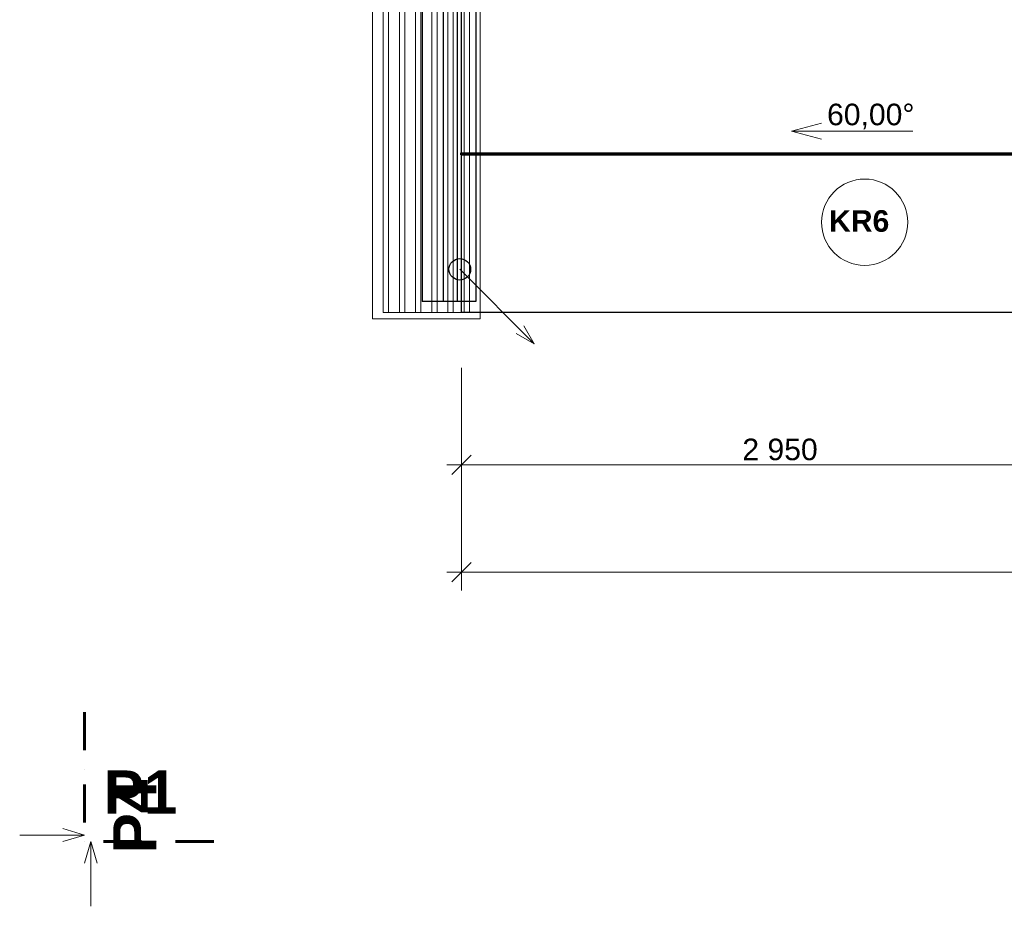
# Model space of a CAD drawing. Header units: millimetres. Extents: x 1793744 to 1819377, y -543298 to -528494.
# Tile 3 of 14: x 1798380 to 1802948, y -543298 to -539187. Entities that reach past the tile are written whole.
import ezdxf

# ---------------------------------------------------------------- set-up
doc = ezdxf.new("R2010")
doc.units = ezdxf.units.MM
doc.header["$MEASUREMENT"] = 0
doc.linetypes.add('Wipeout_Contour', pattern=[1000, 0, -1000])
doc.linetypes.add('ČÁRA ČERCHOVANÁ 3', pattern=[335.138881, 176.388884, -88.194442, 0, -70.555556])
for name, color, linetype in [('1 - ŘEZ HLAVNÍ.1', 7, 'Continuous'), ('2 - KÓTA NS.2D', 7, 'Continuous'), ('2 - TEXT HLAVNÍ NS.2D', 7, 'Continuous'), ('2 - ČÁRA HLAVNÍ.2D', 7, 'Continuous'), ('4 - PRVKY EXTERIÉR.3D', 7, 'Continuous'), ('4 - PRVKY KLEMPÍŘSKÉ.3D', 7, 'Continuous'), ('4 - STŘEŠNÍ KRYTINA.3D', 7, 'Continuous'), ('Nové_2 - TEXT HLAVNÍ NS.2D', 7, 'Continuous'), ('Výplně - Povrchové', 7, 'Continuous')]:
    doc.layers.add(name, color=color, linetype=linetype)
doc.styles.add('GENEROVANÝ_STYL_1', font='Arial.ttf')
doc.styles.add('GENEROVANÝ_STYL_2', font='Arial Bold.ttf')
doc.dimstyles.new('GENEROVANÝ_STYL__1', dxfattribs={"dimtxt": 100, "dimasz": 85.5, "dimexe": 0.18, "dimexo": 450, "dimgap": 0, "dimtad": 1, "dimtih": 1, "dimtoh": 1, "dimdec": 0, "dimzin": 0, "dimdsep": 46, "dimtxsty": 'GENEROVANÝ_STYL_1', "dimblk": 'ARROWHEAD_6', "dimblk1": 'ARROWHEAD_6', "dimblk2": 'ARROWHEAD_6', "dimcen": 0.09, "dimclrd": 256, "dimclre": 256, "dimclrt": 256, "dimazin": 0, "dimtfac": 1, "dimtdec": 4, "dimtmove": 0, "dimatfit": 3, "dimfxl": 1, "dimtolj": 1, "dimtzin": 0, "dimarcsym": 0})

# ---------------------------------------------------------------- blocks, each defined once
blk = doc.blocks.new('Zeď_2', base_point=(1800261.5, -540494.2))
at = {"color": 254, "linetype": 'Wipeout_Contour', "lineweight": 0, "ltscale": 7515817.772948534}
blk.add_wipeout([(1800411.5, -540494.2), (1800411.5, -534694.2), (1800396.5, -534694.2), (1800396.5, -540494.2)], dxfattribs=at).dxf.layer = 'Výplně - Povrchové'
at = {"color": 254, "linetype": 'Wipeout_Contour', "lineweight": 0, "ltscale": 7515530.315413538}
blk.add_wipeout([(1800396.5, -540494.2), (1800396.5, -534694.2), (1800261.5, -534694.2), (1800261.5, -540494.2)], dxfattribs=at).dxf.layer = 'Výplně - Povrchové'
at = {"layer": '4 - PRVKY KLEMPÍŘSKÉ.3D', "color": 181, "linetype": 'Continuous', "lineweight": 30, "true_color": 0x9e3eff, "flags": 128}
for points in [[(1800411.5, -534694.2), (1800396.5, -534694.2)], [(1800411.5, -540494.2), (1800411.5, -534694.2)], [(1800411.5, -540494.2), (1800396.5, -540494.2)]]:
    blk.add_lwpolyline(points, dxfattribs=at)
at = {"color": 254, "linetype": 'Wipeout_Contour', "lineweight": 0, "ltscale": 7515242.85803959}
blk.add_wipeout([(1800261.5, -540494.2), (1800261.5, -534694.2), (1800246.5, -534694.2), (1800246.5, -540494.2)], dxfattribs=at).dxf.layer = 'Výplně - Povrchové'
at = {"layer": '4 - PRVKY KLEMPÍŘSKÉ.3D', "color": 181, "linetype": 'Continuous', "lineweight": 30, "true_color": 0x9e3eff, "flags": 128}
for points in [[(1800261.5, -534694.2), (1800246.5, -534694.2)], [(1800246.5, -534694.2), (1800246.5, -540494.2)], [(1800396.5, -534694.2), (1800261.5, -534694.2)], [(1800261.5, -540494.2), (1800246.5, -540494.2)], [(1800396.5, -540494.2), (1800261.5, -540494.2)]]:
    blk.add_lwpolyline(points, dxfattribs=at)
blk = doc.blocks.new('Střecha_5', base_point=(1800428.9, -540544.2))
at = {"layer": '4 - STŘEŠNÍ KRYTINA.3D', "color": 181, "linetype": 'Continuous', "lineweight": 30, "true_color": 0x9e3eff, "flags": 128}
for points in [[(1800428.9, -539069.2), (1803376.9, -539069.2)], [(1800428.9, -540544.2), (1800428.9, -539069.2)], [(1803376.9, -539069.2), (1803379.6, -539069.2)], [(1803376.9, -539069.2), (1803376.9, -540544.2)], [(1803389.7, -539069.2), (1803388.3, -539069.2), (1803382.5, -539069.2), (1803379.6, -539069.2)], [(1803379.6, -539069.2), (1803379.6, -540544.2)], [(1803495.5, -539069.2), (1803400.2, -539069.2), (1803389.7, -539069.2)], [(1803389.7, -540544.2), (1803389.7, -539069.2)], [(1803495.5, -540544.2), (1803495.5, -539069.2)], [(1803376.9, -540544.2), (1800428.9, -540544.2)], [(1803376.9, -540544.2), (1803379.6, -540544.2)], [(1803379.6, -540544.2), (1803382.5, -540544.2), (1803388.3, -540544.2), (1803389.7, -540544.2)], [(1803389.7, -540544.2), (1803400.2, -540544.2), (1803495.5, -540544.2)]]:
    blk.add_lwpolyline(points, dxfattribs=at)
blk = doc.blocks.new('Trám_2', base_point=(1800426.2, -539806.7))
at = {"layer": '4 - PRVKY KLEMPÍŘSKÉ.3D', "color": 181, "linetype": 'Continuous', "lineweight": 30, "true_color": 0x9e3eff}
for p, q in [((1800426.2, -539804.2), (1803376.9, -539804.2)), ((1800426.2, -539813.2), (1800426.2, -539804.2)), ((1800426.2, -539806.7), (1803376.9, -539806.7)), ((1803376.9, -539813.2), (1803376.9, -539804.2)), ((1800426.2, -539813.2), (1803376.9, -539813.2))]:
    blk.add_line(p, q, dxfattribs=at)
blk = doc.blocks.new('Čára_9', base_point=(1802523.5, -539703.3))
at = {"layer": 'Nové_2 - TEXT HLAVNÍ NS.2D', "color": 5, "linetype": 'Continuous', "lineweight": 0, "true_color": 0x1c1cff}
for p, q in [((1801960.5, -539703.3), (1802100.4, -539665.8)), ((1802523.5, -539703.3), (1801960.5, -539703.3)), ((1801960.5, -539703.3), (1802100.4, -539740.8))]:
    blk.add_line(p, q, dxfattribs=at)
blk = doc.blocks.new('*D62', base_point=(1118812.4, -1697940.5))
at = {"layer": '2 - KÓTA NS.2D', "color": 96, "linetype": 'Continuous', "lineweight": 0, "true_color": 0x007d00}
for p, q in [((1800428.9, -541335.1), (1800428.9, -540800.7)), ((1803379.4, -541335.1), (1803379.4, -540800.7)), ((1800361.4, -541250.7), (1800428.9, -541250.7)), ((1800428.9, -541250.7), (1803379.4, -541250.7))]:
    blk.add_line(p, q, dxfattribs=at)
at = {"layer": '2 - KÓTA NS.2D', "color": 96, "linetype": 'Continuous', "lineweight": 15, "true_color": 0x007d00}
for p, q in [((1800473.9, -541205.7), (1800383.9, -541295.7)), ((1803424.4, -541205.7), (1803334.4, -541295.7))]:
    blk.add_line(p, q, dxfattribs=at)
at = {"layer": '2 - KÓTA NS.2D', "color": 96, "lineweight": 0, "true_color": 0x007d00, "insert": (1801732.6, -541230.7), "char_height": 100, "attachment_point": 7, "style": 'GENEROVANÝ_STYL_1'}
blk.add_mtext('\\A1;{\\pql;\\fArial|b0|i0|c0|p0;\\W1.000000;2\xa0950}', dxfattribs=at)
blk = doc.blocks.new('ARROWHEAD_6')
at = {"color": 0, "linetype": 'Continuous', "lineweight": 0}
for p, q in [((0, 0), (-1, 0)), ((-0.5, -0.5), (0.5, 0.5))]:
    blk.add_line(p, q, dxfattribs=at)
blk = doc.blocks.new('*D66', base_point=(1118812.4, -1697940.5))
at = {"layer": '2 - KÓTA NS.2D', "color": 96, "linetype": 'Continuous', "lineweight": 0, "true_color": 0x007d00}
for p, q in [((1800428.9, -541833.3), (1800428.9, -541298.9)), ((1813226.5, -541833.3), (1813226.5, -541298.9)), ((1800361.4, -541748.9), (1800428.9, -541748.9)), ((1800428.9, -541748.9), (1813226.5, -541748.9)), ((1813226.5, -541748.9), (1813294, -541748.9))]:
    blk.add_line(p, q, dxfattribs=at)
at = {"layer": '2 - KÓTA NS.2D', "color": 96, "linetype": 'Continuous', "lineweight": 15, "true_color": 0x007d00}
for p, q in [((1800473.9, -541703.9), (1800383.9, -541793.9)), ((1813181.5, -541793.9), (1813271.5, -541703.9))]:
    blk.add_line(p, q, dxfattribs=at)
at = {"layer": '2 - KÓTA NS.2D', "color": 96, "lineweight": 0, "true_color": 0x007d00, "insert": (1806618, -541728.9), "char_height": 100, "attachment_point": 7, "style": 'GENEROVANÝ_STYL_1'}
blk.add_mtext('\\A1;{\\pql;\\fArial|b0|i0|c0|p0;\\W1.000000;12\xa0798}', dxfattribs=at)
blk = doc.blocks.new('Řez_3', base_point=(1798679.7, -531139.6))
at = {"layer": '1 - ŘEZ HLAVNÍ.1', "color": 5, "linetype": 'ČÁRA ČERCHOVANÁ 3', "lineweight": 60, "true_color": 0x1c1cff}
blk.add_line((1798679.7, -542397.7), (1798679.7, -542997.7), dxfattribs=at)
at = {"layer": '1 - ŘEZ HLAVNÍ.1', "color": 5, "linetype": 'Continuous', "lineweight": 0, "true_color": 0x1c1cff}
for p, q in [((1798579.7, -542937.7), (1798679.7, -542967.7)), ((1798679.7, -542967.7), (1798379.7, -542967.7)), ((1798579.7, -542997.7), (1798679.7, -542967.7))]:
    blk.add_line(p, q, dxfattribs=at)
at = {"layer": '1 - ŘEZ HLAVNÍ.1', "color": 5, "lineweight": 0, "true_color": 0x1c1cff, "insert": (1799013.5, -543051.9), "char_height": 200, "attachment_point": 7, "rotation": 90, "style": 'GENEROVANÝ_STYL_2'}
blk.add_mtext('\\A1;{\\pql;\\pt0;\\fArial|b1|i0|c0|p0;\\W1.000000;P4}', dxfattribs=at)
blk = doc.blocks.new('Řez_4', base_point=(1814611.1, -542997.7))
at = {"layer": '4 - PRVKY EXTERIÉR.3D', "color": 5, "linetype": 'ČÁRA ČERCHOVANÁ 3', "lineweight": 60, "true_color": 0x1c1cff}
blk.add_line((1799279.7, -542997.7), (1798679.7, -542997.7), dxfattribs=at)
at = {"layer": '4 - PRVKY EXTERIÉR.3D', "color": 5, "linetype": 'Continuous', "lineweight": 0, "true_color": 0x1c1cff}
for p, q in [((1798679.7, -543097.7), (1798709.7, -542997.7)), ((1798709.7, -542997.7), (1798709.7, -543297.7)), ((1798739.7, -543097.7), (1798709.7, -542997.7))]:
    blk.add_line(p, q, dxfattribs=at)
at = {"layer": '4 - PRVKY EXTERIÉR.3D', "color": 5, "lineweight": 0, "true_color": 0x1c1cff, "insert": (1799111.2, -542867.9), "char_height": 200, "attachment_point": 9, "style": 'GENEROVANÝ_STYL_2'}
blk.add_mtext('\\A1;{\\pqr;\\pt0;\\fArial|b1|i0|c0|p0;\\W1.000000;P1}', dxfattribs=at)
blk = doc.blocks.new('Popiska_9', base_point=(1802300.2, -540326.4))
at = {"layer": '2 - TEXT HLAVNÍ NS.2D', "color": 5, "linetype": 'Continuous', "lineweight": 0, "true_color": 0x1c1cff, "flags": 128}
blk.add_lwpolyline([(1802500.2, -540125.9, 1), (1802100.2, -540125.9, 1)], format="xyb", close=True, dxfattribs=at)
at = {"layer": '2 - TEXT HLAVNÍ NS.2D', "color": 5, "lineweight": 0, "true_color": 0x1c1cff, "insert": (1802300.2, -540070.1), "char_height": 100, "attachment_point": 2, "style": 'GENEROVANÝ_STYL_2'}
blk.add_mtext('\\A1;{\\pqc;\\pt0,126000;\\fArial|b1|i0|c0|p0;\\W1.000000;KR6\\fArial|b1|i0|c0|p0;\\W1.000000;\\A1{\\H.66x;\\S^  ;}\\fArial|b1|i0|c0|p0;\\W1.000000;\\fArial|b1|i0|c0|p0;\\W1.000000;\\A1{\\H.66x;\\S^  ;}\\fArial|b1|i0|c0|p0;\\W1.000000; \\fArial|b1|i0|c0|p0;\\W1.000000;\\fArial|b1|i0|c0|p0;\\W1.000000;\\fArial|b1|i0|c0|p0;\\W1.000000;\\fArial|b1|i0|c0|p0;\\W1.000000;\\fArial|b1|i0|c0|p0;\\W1.000000;\\fArial|b1|i0|c0|p0;\\W1.000000;\\fArial|b1|i0|c0|p0;\\W1.000000;\\fArial|b1|i0|c0|p0;\\W1.000000;\\fArial|b1|i0|c0|p0;\\W1.000000;\\fArial|b1|i0|c0|p0;\\W1.000000;\\fArial|b1|i0|c0|p0;\\W1.000000;\\fArial|b1|i0|c0|p0;\\W1.000000;\\fArial|b1|i0|c0|p0;\\W1.000000;\\fArial|b1|i0|c0|p0;\\W1.000000;\\fArial|b1|i0|c0|p0;\\W1.000000;\\fArial|b1|i0|c0|p0;\\W1.000000;\\fArial|b1|i0|c0|p0;\\W1.000000;\\fArial|b1|i0|c0|p0;\\W1.000000;\\fArial|b1|i0|c0|p0;\\W1.000000;\\fArial|b1|i0|c0|p0;\\W1.000000;\\fArial|b1|i0|c0|p0;\\W1.000000;\\fArial|b1|i0|c0|p0;\\W1.000000;\\fArial|b1|i0|c0|p0;\\W1.000000;\\fArial|b1|i0|c0|p0;\\W1.000000;\\fArial|b1|i0|c0|p0;\\W1.000000;\\fArial|b1|i0|c0|p0;\\W1.000000;\\fArial|b1|i0|c0|p0;\\W1.000000;\\fArial|b1|i0|c0|p0;\\W1.000000;\\fArial|b1|i0|c0|p0;\\W1.000000;\\fArial|b1|i0|c0|p0;\\W1.000000;\\fArial|b1|i0|c0|p0;\\W1.000000;\\fArial|b1|i0|c0|p0;\\W1.000000;\\fArial|b1|i0|c0|p0;\\W1.000000;\\fArial|b1|i0|c0|p0;\\W1.000000;\\fArial|b1|i0|c0|p0;\\W1.000000;\\fArial|b1|i0|c0|p0;\\W1.000000;\\fArial|b1|i0|c0|p0;\\W1.000000;\\fArial|b1|i0|c0|p0;\\W1.000000;\\fArial|b1|i0|c0|p0;\\W1.000000;\\fArial|b1|i0|c0|p0;\\W1.000000;\\fArial|b1|i0|c0|p0;\\W1.000000;\\fArial|b1|i0|c0|p0;\\W1.000000;\\fArial|b1|i0|c0|p0;\\W1.000000;}', dxfattribs=at)
blk = doc.blocks.new('Čára_32', base_point=(1800421.5, -540344.2))
at = {"layer": '2 - ČÁRA HLAVNÍ.2D', "color": 5, "linetype": 'Continuous', "lineweight": 0, "true_color": 0x1c1cff}
for p, q in [((1800421.5, -540344.2), (1800767.1, -540689.8)), ((1800767.1, -540689.8), (1800718.8, -540606.2)), ((1800767.1, -540689.8), (1800683.4, -540641.5))]:
    blk.add_line(p, q, dxfattribs=at)

msp = doc.modelspace()

# ---------------------------------------------------------------- linework, layer by layer
at = {"layer": '2 - ČÁRA HLAVNÍ.2D', "color": 7, "linetype": 'Continuous', "lineweight": 15}
for p, q in [((1800016.5, -534614.2), (1800016.5, -540574.2)), ((1800066.5, -540544.2), (1800066.5, -534644.2)), ((1800091.5, -534644.2), (1800091.5, -540544.2)), ((1800141.5, -534644.2), (1800141.5, -540544.2)), ((1800166.5, -540544.2), (1800166.5, -534644.2)), ((1800216.5, -540544.2), (1800216.5, -534644.2)), ((1800441.5, -540544.2), (1800441.5, -534644.2)), ((1800466.5, -534644.2), (1800466.5, -540544.2)), ((1800516.5, -540574.2), (1800516.5, -534614.2)), ((1800016.5, -540574.2), (1800516.5, -540574.2)), ((1800091.5, -540544.2), (1800066.5, -540544.2)), ((1800516.5, -540544.2), (1800066.5, -540544.2)), ((1800141.5, -540544.2), (1800166.5, -540544.2)), ((1800241.5, -540544.2), (1800216.5, -540544.2)), ((1800316.5, -540544.2), (1800291.5, -540544.2)), ((1800391.5, -540544.2), (1800366.5, -540544.2))]:
    msp.add_line(p, q, dxfattribs=at)
at = {"layer": '2 - ČÁRA HLAVNÍ.2D', "color": 181, "linetype": 'Continuous', "lineweight": 30, "true_color": 0x9e3eff}
msp.add_line((1800496.5, -534694.2), (1800496.5, -540494.2), dxfattribs=at)

# ---------------------------------------------------------------- block references
at = {"layer": '1 - ŘEZ HLAVNÍ.1', "color": 5, "lineweight": 60, "true_color": 0x1c1cff}
msp.add_blockref('Řez_3', (1798679.7, -531139.6), dxfattribs=at)
at = {"layer": '2 - TEXT HLAVNÍ NS.2D', "color": 5, "linetype": 'Continuous', "lineweight": 0, "true_color": 0x1c1cff}
msp.add_blockref('Popiska_9', (1802300.2, -540326.4), dxfattribs=at)
at = {"layer": '4 - PRVKY EXTERIÉR.3D', "color": 5, "lineweight": 60, "true_color": 0x1c1cff}
msp.add_blockref('Řez_4', (1814611.1, -542997.7), dxfattribs=at)
at = {"layer": '4 - PRVKY KLEMPÍŘSKÉ.3D', "color": 7, "lineweight": 60}
msp.add_blockref('Zeď_2', (1800261.5, -540494.2), dxfattribs=at)
at = {"layer": 'Nové_2 - TEXT HLAVNÍ NS.2D', "color": 5, "linetype": 'Continuous', "lineweight": 0, "true_color": 0x1c1cff}
msp.add_blockref('Čára_9', (1802523.5, -539703.3), dxfattribs=at)

# ---------------------------------------------------------------- texts
at = {"layer": 'Nové_2 - TEXT HLAVNÍ NS.2D', "color": 5, "linetype": 'Continuous', "lineweight": 0, "true_color": 0x1c1cff, "insert": (1802125.5, -539576.2), "char_height": 100, "attachment_point": 1, "style": 'GENEROVANÝ_STYL_1'}
msp.add_mtext('\\A1;{\\pql;\\fArial|b0|i0|c0|p0;\\W1.000000;60,00°}', dxfattribs=at)

# ---------------------------------------------------------------- dimensions: what is measured, and where the dimension line sits
at = {"layer": '2 - KÓTA NS.2D', "color": 96, "linetype": 'Continuous', "lineweight": 0, "true_color": 0x007d00}
for base, p1, p2, picture, middle in [((1803379.4095, -541250.7411), (1800428.9417, -540544.2188), (1803379.4095, -540544.2188), '*D62', (1801909.1916, -541180.7411)), ((1813226.5, -541748.9), (1800428.9, -541250.7), (1813226.5, -541250.7), '*D66', (1806833.8, -541678.9))]:
    dim = msp.add_linear_dim(base=base, p1=p1, p2=p2, dimstyle='GENEROVANÝ_STYL__1', dxfattribs=at)
    dim.commit()
    dim.dimension.update_dxf_attribs({"geometry": picture, "text_midpoint": middle, "dimtype": 160})

# ---------------------------------------------------------------- next in the draw order: linework, layer by layer
at = {"layer": '2 - ČÁRA HLAVNÍ.2D', "color": 7, "linetype": 'Continuous', "lineweight": 15}
for p, q in [((1800241.5, -534644.2), (1800241.5, -540544.2)), ((1800291.5, -540544.2), (1800291.5, -534644.2)), ((1800316.5, -534644.2), (1800316.5, -540544.2)), ((1800366.5, -540544.2), (1800366.5, -534644.2)), ((1800391.5, -534644.2), (1800391.5, -540544.2))]:
    msp.add_line(p, q, dxfattribs=at)
at = {"layer": '2 - ČÁRA HLAVNÍ.2D', "color": 181, "linetype": 'Continuous', "lineweight": 30, "true_color": 0x9e3eff}
for p, q in [((1800346.5, -540494.2), (1800346.5, -534694.2)), ((1800496.5, -540494.2), (1800346.5, -540494.2))]:
    msp.add_line(p, q, dxfattribs=at)
msp.add_circle((1800421.5, -540344.2), 50, dxfattribs=at)

# ---------------------------------------------------------------- next in the draw order: block references
at = {"layer": '2 - ČÁRA HLAVNÍ.2D', "color": 5, "linetype": 'Continuous', "lineweight": 0, "true_color": 0x1c1cff}
msp.add_blockref('Čára_32', (1800421.5, -540344.2), dxfattribs=at)
at = {"layer": '4 - PRVKY KLEMPÍŘSKÉ.3D', "color": 7, "lineweight": 30}
msp.add_blockref('Trám_2', (1800426.2, -539806.7), dxfattribs=at)
at = {"layer": '4 - STŘEŠNÍ KRYTINA.3D', "color": 181, "linetype": 'Continuous', "lineweight": 30, "true_color": 0x9e3eff}
msp.add_blockref('Střecha_5', (1800428.9, -540544.2), dxfattribs=at)

doc.saveas('drawing.dxf')
